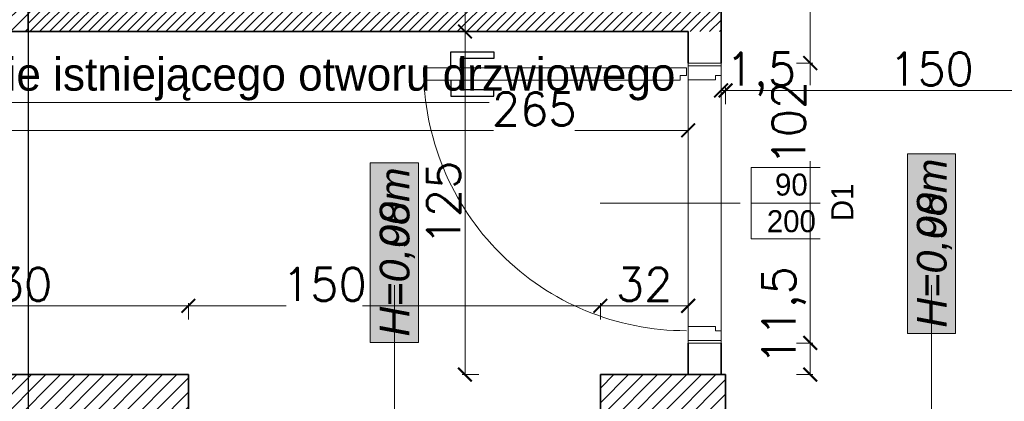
# Model space of a CAD drawing. Header units: millimetres. Extents: x -740 to 33545, y 5178 to 22494.
# Tile 131 of 250: x 10526 to 10885, y 9773 to 9912. Entities that reach past the tile are written whole.
import ezdxf
from ezdxf.lldxf.tags import DXFTag

# ---------------------------------------------------------------- set-up
doc = ezdxf.new("R2010")
doc.units = ezdxf.units.MM
doc.header["$MEASUREMENT"] = 0
doc.layers.get('Defpoints').update_dxf_attribs({"color": 252})
for name, color, linetype, lineweight in [('A_istniejÄ…ce Ĺ›ciany', 252, 'Continuous', 35), ('A_l.przerywana', 252, 'ICAD_ISO03W100', 9), ('A_opisy', 252, 'Continuous', 15), ('A_projektowane sciany', 252, 'Continuous', 35), ('A_Ĺ›ciany projektowane', 252, 'Continuous', 35), ('l.przerywana', 252, 'ICAD_ISO03W100', 5), ('l.wypeĹ‚nien', 252, 'Continuous', 5), ('wymiarowanie', 252, 'Continuous', 9)]:
    doc.layers.add(name, color=color, linetype=linetype, lineweight=lineweight)
doc.layers.add('stolarka', color=252, linetype='Continuous')
doc.layers.add('tabelki opis', color=252, linetype='Continuous')
doc.styles.add('ARIALL', font='GOTHIC.TTF', dxfattribs={"height": 40})
doc.styles.add('ROMANS', font='romans')
doc.styles.add('styl2', font='simplex.shx')
tags = doc.linetypes.add('ICAD_ISO03W100', pattern=[30, 12, -18]).pattern_tags.tags
tags[6:7] = [DXFTag(74, 4), DXFTag(75, 0), DXFTag(340, '0'), DXFTag(46, 1.0), DXFTag(50, 0.0), DXFTag(44, 0.0), DXFTag(45, 0.0)]
tags[4:5] = [DXFTag(74, 4), DXFTag(75, 0), DXFTag(340, '0'), DXFTag(46, 1.0), DXFTag(50, 0.0), DXFTag(44, 0.0), DXFTag(45, 0.0)]
doc.dimstyles.new('Skala 1-50', dxfattribs={"dimtxt": 12, "dimasz": 5, "dimexe": 1, "dimexo": 1, "dimgap": 1.5, "dimtad": 1, "dimdec": 1, "dimrnd": 0.5, "dimtxsty": 'styl2', "dimblk": 'ARCHTICK', "dimcen": 5, "dimadec": 0, "dimazin": 0, "dimtfac": 1, "dimtdec": 1, "dimtmove": 1, "dimatfit": 3, "dimldrblk": 'ARCHTICK', "dimfxl": 0, "dimlwd": -1, "dimlwe": -1, "dimarcsym": 0})

# ---------------------------------------------------------------- blocks, each defined once
blk = doc.blocks.new('_ArchTick')
at = {"color": 0, "linetype": 'ByBlock', "const_width": 0.15}
blk.add_lwpolyline([(-0.5, -0.5), (0.5, 0.5)], dxfattribs=at)
blk = doc.blocks.new('*D2215')
at = {"layer": 'Defpoints', "color": 0}
for p in [(10709.27, 9919.76), (10688.43, 9907.76), (10699.42, 9907.76)]:
    blk.add_point(p, dxfattribs=at)
at = {"layer": 'wymiarowanie', "color": 0}
for p, q in [((10693.43, 9919.76), (10687.43, 9919.76)), ((10688.43, 9919.76), (10688.43, 9907.76)), ((10693.43, 9907.76), (10687.43, 9907.76))]:
    blk.add_line(p, q, dxfattribs=at)
at = {"layer": 'wymiarowanie', "color": 0, "xscale": 5, "yscale": 5, "zscale": 5}
for p, rotation in [((10688.43, 9919.76), 90), ((10688.43, 9907.76), 270)]:
    blk.add_blockref('_ArchTick', p, dxfattribs=dict(at, rotation=rotation))
at = {"layer": 'wymiarowanie', "color": 0, "insert": (10680.78, 9933.67), "char_height": 12, "attachment_point": 5, "rotation": 90, "style": 'styl2'}
blk.add_mtext('12', dxfattribs=at)
blk = doc.blocks.new('*D2216')
at = {"layer": 'Defpoints', "color": 0}
for p in [(10699.42, 9907.76), (10688.43, 9782.76), (10703.32, 9782.76)]:
    blk.add_point(p, dxfattribs=at)
at = {"layer": 'wymiarowanie', "color": 0}
for p, q in [((10693.43, 9907.76), (10687.43, 9907.76)), ((10688.43, 9907.76), (10688.43, 9782.76)), ((10693.43, 9782.76), (10687.43, 9782.76))]:
    blk.add_line(p, q, dxfattribs=at)
at = {"layer": 'wymiarowanie', "color": 0, "xscale": 5, "yscale": 5, "zscale": 5}
for p, rotation in [((10688.43, 9907.76), 90), ((10688.43, 9782.76), 270)]:
    blk.add_blockref('_ArchTick', p, dxfattribs=dict(at, rotation=rotation))
at = {"layer": 'wymiarowanie', "color": 0, "insert": (10680.63, 9845.26), "char_height": 12, "attachment_point": 5, "rotation": 90, "style": 'styl2'}
blk.add_mtext('125', dxfattribs=at)
blk = doc.blocks.new('*D2480')
at = {"layer": 'Defpoints', "color": 0}
for p in [(10504.8, 9907.76), (10769.66, 9907.76), (10769.66, 9871.75)]:
    blk.add_point(p, dxfattribs=at)
at = {"layer": 'wymiarowanie', "color": 0}
for p, q in [((10504.8, 9876.75), (10504.8, 9870.75)), ((10769.66, 9876.75), (10769.66, 9870.75)), ((10504.8, 9871.75), (10698.86, 9871.75)), ((10769.66, 9871.75), (10728.38, 9871.75))]:
    blk.add_line(p, q, dxfattribs=at)
at = {"layer": 'wymiarowanie', "color": 0, "xscale": 5, "yscale": 5, "zscale": 5, "rotation": 180}
blk.add_blockref('_ArchTick', (10504.8, 9871.75), dxfattribs=at)
at = {"layer": 'wymiarowanie', "color": 0, "xscale": 5, "yscale": 5, "zscale": 5}
blk.add_blockref('_ArchTick', (10769.66, 9871.75), dxfattribs=at)
at = {"layer": 'wymiarowanie', "color": 0, "insert": (10713.62, 9879.55), "char_height": 12, "attachment_point": 5, "style": 'styl2'}
blk.add_mtext('265', dxfattribs=at)
blk = doc.blocks.new('*D2658')
at = {"layer": 'Defpoints', "color": 0}
for p in [(10587.7, 9807.81), (10457.77, 9782.76), (10587.7, 9782.76)]:
    blk.add_point(p, dxfattribs=at)
at = {"layer": 'wymiarowanie', "color": 0}
for p, q in [((10457.77, 9802.81), (10457.77, 9808.81)), ((10587.7, 9802.81), (10587.7, 9808.81)), ((10457.77, 9807.81), (10587.7, 9807.81))]:
    blk.add_line(p, q, dxfattribs=at)
at = {"layer": 'wymiarowanie', "color": 0, "xscale": 5, "yscale": 5, "zscale": 5, "rotation": 180}
blk.add_blockref('_ArchTick', (10457.77, 9807.81), dxfattribs=at)
at = {"layer": 'wymiarowanie', "color": 0, "xscale": 5, "yscale": 5, "zscale": 5}
blk.add_blockref('_ArchTick', (10587.7, 9807.81), dxfattribs=at)
at = {"layer": 'wymiarowanie', "color": 0, "insert": (10522.73, 9815.61), "char_height": 12, "attachment_point": 5, "style": 'styl2'}
blk.add_mtext('130', dxfattribs=at)
blk = doc.blocks.new('*D2659')
at = {"layer": 'Defpoints', "color": 0}
for p in [(10737.7, 9807.81), (10587.7, 9782.76), (10737.7, 9782.76)]:
    blk.add_point(p, dxfattribs=at)
at = {"layer": 'wymiarowanie', "color": 0}
for p, q in [((10587.7, 9802.81), (10587.7, 9808.81)), ((10737.7, 9802.81), (10737.7, 9808.81)), ((10587.7, 9807.81), (10623.32, 9807.81)), ((10737.7, 9807.81), (10651.16, 9807.81))]:
    blk.add_line(p, q, dxfattribs=at)
at = {"layer": 'wymiarowanie', "color": 0, "xscale": 5, "yscale": 5, "zscale": 5, "rotation": 180}
blk.add_blockref('_ArchTick', (10587.7, 9807.81), dxfattribs=at)
at = {"layer": 'wymiarowanie', "color": 0, "xscale": 5, "yscale": 5, "zscale": 5}
blk.add_blockref('_ArchTick', (10737.7, 9807.81), dxfattribs=at)
at = {"layer": 'wymiarowanie', "color": 0, "insert": (10637.24, 9815.61), "char_height": 12, "attachment_point": 5, "style": 'styl2'}
blk.add_mtext('150', dxfattribs=at)
blk = doc.blocks.new('*D2660')
at = {"layer": 'Defpoints', "color": 0}
for p in [(10769.66, 9807.81), (10737.7, 9782.76), (10769.66, 9782.76)]:
    blk.add_point(p, dxfattribs=at)
at = {"layer": 'wymiarowanie', "color": 0}
for p, q in [((10737.7, 9802.81), (10737.7, 9808.81)), ((10769.66, 9802.81), (10769.66, 9808.81)), ((10737.7, 9807.81), (10769.66, 9807.81))]:
    blk.add_line(p, q, dxfattribs=at)
at = {"layer": 'wymiarowanie', "color": 0, "xscale": 5, "yscale": 5, "zscale": 5, "rotation": 180}
blk.add_blockref('_ArchTick', (10737.7, 9807.81), dxfattribs=at)
at = {"layer": 'wymiarowanie', "color": 0, "xscale": 5, "yscale": 5, "zscale": 5}
blk.add_blockref('_ArchTick', (10769.66, 9807.81), dxfattribs=at)
at = {"layer": 'wymiarowanie', "color": 0, "insert": (10753.68, 9815.61), "char_height": 12, "attachment_point": 5, "style": 'styl2'}
blk.add_mtext('32', dxfattribs=at)
blk = doc.blocks.new('*D2773')
at = {"layer": 'Defpoints', "color": 0}
for p in [(10756.11, 9794.26), (10814.13, 9794.26), (10756.11, 9782.76)]:
    blk.add_point(p, dxfattribs=at)
at = {"layer": 'wymiarowanie', "color": 0}
for p, q in [((10809.13, 9794.26), (10815.13, 9794.26)), ((10814.13, 9782.76), (10814.13, 9794.26)), ((10809.13, 9782.76), (10815.13, 9782.76))]:
    blk.add_line(p, q, dxfattribs=at)
at = {"layer": 'wymiarowanie', "color": 0, "xscale": 5, "yscale": 5, "zscale": 5}
for p, rotation in [((10814.13, 9794.26), 90), ((10814.13, 9782.76), 270)]:
    blk.add_blockref('_ArchTick', p, dxfattribs=dict(at, rotation=rotation))
at = {"layer": 'wymiarowanie', "color": 0, "insert": (10804.54, 9804.28), "char_height": 12, "attachment_point": 5, "rotation": 90, "style": 'styl2'}
blk.add_mtext('11,5', dxfattribs=at)
blk = doc.blocks.new('*D2774')
at = {"layer": 'Defpoints', "color": 0}
for p in [(10756.11, 9896.26), (10814.13, 9896.26), (10756.11, 9794.26)]:
    blk.add_point(p, dxfattribs=at)
at = {"layer": 'wymiarowanie', "color": 0}
for p, q in [((10809.13, 9896.26), (10815.13, 9896.26)), ((10814.13, 9896.26), (10814.13, 9888.26)), ((10814.13, 9794.26), (10814.13, 9860.5)), ((10809.13, 9794.26), (10815.13, 9794.26))]:
    blk.add_line(p, q, dxfattribs=at)
at = {"layer": 'wymiarowanie', "color": 0, "xscale": 5, "yscale": 5, "zscale": 5}
for p, rotation in [((10814.13, 9896.26), 90), ((10814.13, 9794.26), 270)]:
    blk.add_blockref('_ArchTick', p, dxfattribs=dict(at, rotation=rotation))
at = {"layer": 'wymiarowanie', "color": 0, "insert": (10806.33, 9874.38), "char_height": 12, "attachment_point": 5, "rotation": 90, "style": 'styl2'}
blk.add_mtext('102', dxfattribs=at)
blk = doc.blocks.new('*D2775')
at = {"layer": 'Defpoints', "color": 0}
for p in [(10756.11, 10140.34), (10814.13, 10140.34), (10756.11, 9896.26)]:
    blk.add_point(p, dxfattribs=at)
at = {"layer": 'wymiarowanie', "color": 0}
for p, q in [((10809.13, 10140.34), (10815.13, 10140.34)), ((10814.13, 9896.26), (10814.13, 10140.34)), ((10809.13, 9896.26), (10815.13, 9896.26))]:
    blk.add_line(p, q, dxfattribs=at)
at = {"layer": 'wymiarowanie', "color": 0, "xscale": 5, "yscale": 5, "zscale": 5}
for p, rotation in [((10814.13, 10140.34), 90), ((10814.13, 9896.26), 270)]:
    blk.add_blockref('_ArchTick', p, dxfattribs=dict(at, rotation=rotation))
at = {"layer": 'wymiarowanie', "color": 0, "insert": (10806.48, 10018.3), "char_height": 12, "attachment_point": 5, "rotation": 90, "style": 'styl2'}
blk.add_mtext('244', dxfattribs=at)
blk = doc.blocks.new('*D2778')
at = {"layer": 'Defpoints', "color": 0}
for p in [(10783.28, 9886.31), (10781.66, 9782.76), (10783.28, 9782.76)]:
    blk.add_point(p, dxfattribs=at)
at = {"layer": 'wymiarowanie', "color": 0}
for p, q in [((10781.66, 9881.31), (10781.66, 9887.31)), ((10781.66, 9886.31), (10783.28, 9886.31)), ((10783.28, 9881.31), (10783.28, 9887.31))]:
    blk.add_line(p, q, dxfattribs=at)
at = {"layer": 'wymiarowanie', "color": 0, "xscale": 5, "yscale": 5, "zscale": 5}
blk.add_blockref('_ArchTick', (10781.66, 9886.31), dxfattribs=at)
at = {"layer": 'wymiarowanie', "color": 0, "xscale": 5, "yscale": 5, "zscale": 5, "rotation": 180}
blk.add_blockref('_ArchTick', (10783.28, 9886.31), dxfattribs=at)
at = {"layer": 'wymiarowanie', "color": 0, "insert": (10796.17, 9892.24), "char_height": 12, "attachment_point": 5, "style": 'styl2'}
blk.add_mtext('1,5', dxfattribs=at)
blk = doc.blocks.new('*D2779')
at = {"layer": 'Defpoints', "color": 0}
for p in [(10933.28, 9886.31), (10783.28, 9782.76), (10933.28, 9782.76)]:
    blk.add_point(p, dxfattribs=at)
at = {"layer": 'wymiarowanie', "color": 0}
for p, q in [((10783.28, 9881.31), (10783.28, 9887.31)), ((10783.28, 9886.31), (10933.28, 9886.31)), ((10933.28, 9881.31), (10933.28, 9887.31))]:
    blk.add_line(p, q, dxfattribs=at)
at = {"layer": 'wymiarowanie', "color": 0, "xscale": 5, "yscale": 5, "zscale": 5, "rotation": 180}
blk.add_blockref('_ArchTick', (10783.28, 9886.31), dxfattribs=at)
at = {"layer": 'wymiarowanie', "color": 0, "xscale": 5, "yscale": 5, "zscale": 5}
blk.add_blockref('_ArchTick', (10933.28, 9886.31), dxfattribs=at)
at = {"layer": 'wymiarowanie', "color": 0, "insert": (10858.28, 9894.11), "char_height": 12, "attachment_point": 5, "style": 'styl2'}
blk.add_mtext('150', dxfattribs=at)

msp = doc.modelspace()

# ---------------------------------------------------------------- hatches: boundary and pattern name
at = {"layer": 'A_opisy', "ltscale": 0.3}
for points in [[(10849.52, 9797.7), (10849.52, 9863.16), (10867.05, 9863.16), (10867.05, 9797.7)], [(10849.52, 9797.7), (10849.52, 9863.16), (10867.05, 9863.16), (10867.05, 9797.7)], [(10849.52, 9797.7), (10849.52, 9863.16), (10867.05, 9863.16), (10867.05, 9797.7)], [(10849.52, 9797.7), (10849.52, 9863.16), (10867.05, 9863.16), (10867.05, 9797.7)], [(10653.94, 9794.49), (10653.94, 9859.95), (10671.47, 9859.95), (10671.47, 9794.49)], [(10653.94, 9794.49), (10653.94, 9859.95), (10671.47, 9859.95), (10671.47, 9794.49)], [(10653.94, 9794.49), (10653.94, 9859.95), (10671.47, 9859.95), (10671.47, 9794.49)], [(10653.94, 9794.49), (10653.94, 9859.95), (10671.47, 9859.95), (10671.47, 9794.49)]]:
    msp.add_hatch(color=256, dxfattribs=at).paths.add_polyline_path(points)
at = {"layer": 'l.wypeĹ‚nien'}
h = msp.add_hatch(dxfattribs=at)
h.set_pattern_fill('ANSI31', color=256, scale=30, style=0)
h.paths.add_polyline_path([(10179.68, 10402.52), (10279.59, 10402.52), (10279.59, 10396.52), (10273.59, 10396.52), (10273.59, 10123.69), (10279.59, 10126.48), (10279.59, 10017.29), (10316.23, 10017.29), (10316.23, 9992.74), (10279.59, 9992.74), (10279.59, 9927.76), (10254.19, 9927.76), (10254.19, 10359.34), (10179.68, 10359.34)])
h.paths.add_polyline_path([(10260.11, 10246.37), (10272.71, 10246.37), (10272.71, 10279.87), (10260.11, 10279.87)], flags=24)
h.paths.add_polyline_path([(10504.8, 10309.84), (10504.8, 10297.84), (10504.8, 10254.75), (10504.8, 10017.29), (10504.8, 9992.74), (10504.8, 9927.76), (10529.35, 9927.76), (10529.35, 10281.34), (10542.35, 10281.34), (10542.35, 10359.34), (10636.35, 10359.34), (10635.51, 10402.52), (10504.8, 10402.52), (10504.8, 10396.52)])
h.paths.add_polyline_path([(10504.8, 10396.52), (10510.8, 10396.52), (10510.8, 10309.84), (10504.8, 10309.84)], flags=16)
h.paths.add_polyline_path([(10504.8, 10392.52), (10504.8, 10309.84), (10510.8, 10309.84), (10510.8, 10396.52), (10504.8, 10396.52)], flags=0)
h.paths.add_polyline_path([(10515.95, 10326.34), (10515.95, 10347.34), (10530.35, 10347.34), (10530.35, 10326.34)], flags=16)
h.paths.add_polyline_path([(10515.95, 10347.34), (10515.95, 10326.34), (10530.35, 10326.34), (10530.35, 10347.34)], flags=0)
h.paths.add_polyline_path([(10515.95, 10297.84), (10515.95, 10293.34), (10530.35, 10293.34), (10530.35, 10314.34), (10515.95, 10314.34), (10515.95, 10309.84)], flags=16)
h.paths.add_polyline_path([(10515.95, 10297.84), (10515.95, 10309.84), (10515.95, 10314.34), (10530.35, 10314.34), (10530.35, 10293.34), (10515.95, 10293.34)], flags=0)
h.paths.add_polyline_path([(10504.8, 10254.75), (10504.8, 10297.84), (10510.8, 10297.84), (10510.8, 10254.75)], flags=16)
h.paths.add_polyline_path([(10510.8, 10254.75), (10510.8, 10297.84), (10504.8, 10297.84), (10504.8, 10259.75), (10504.8, 10254.75)], flags=0)
h.paths.add_polyline_path([(10504.8, 10297.84), (10510.8, 10297.84), (10510.8, 10309.84), (10504.8, 10309.84)], flags=16)
h.paths.add_polyline_path([(10504.8, 10309.84), (10510.8, 10309.84), (10510.8, 10297.84), (10504.8, 10297.84)], flags=0)
h.paths.add_polyline_path([(10510.8, 10309.84), (10515.95, 10309.84), (10515.95, 10297.84), (10510.8, 10297.84)], flags=16)
h.paths.add_polyline_path([(10510.84, 10326.02), (10523.45, 10326.02), (10523.45, 10359.52), (10510.84, 10359.52)], flags=8)
h.paths.add_polyline_path([(10510.84, 10326.02), (10523.45, 10326.02), (10523.45, 10359.52), (10510.84, 10359.52)], flags=8)
h.paths.add_polyline_path([(9506.72, 10359.34), (9506.72, 10402.52), (9858.19, 10402.52), (9858.19, 10359.34)])
h.paths.add_polyline_path([(10000.19, 10359.34), (10089.09, 10359.34), (10089.09, 10402.52), (10000.19, 10402.52)])
h.paths.add_polyline_path([(10273.59, 10123.69), (10273.59, 10396.52), (10279.59, 10396.52), (10279.59, 10359.34), (10279.59, 10126.48)])
h.paths.add_polyline_path([(10372.72, 9992.74), (10372.72, 10017.29), (10316.23, 10017.29), (10316.23, 9992.74)])
h.paths.add_polyline_path([(9858.19, 10359.34), (9858.19, 10402.52), (9878.19, 10402.52), (9878.19, 10359.34)])
h.paths.add_polyline_path([(10000.19, 10359.34), (10000.19, 10402.52), (9980.19, 10402.52), (9980.19, 10359.34)])
h.paths.add_polyline_path([(10279.59, 9907.76), (10279.59, 9927.76), (10254.19, 9927.76), (10254.19, 9907.76)])
h.paths.add_polyline_path([(10529.35, 9907.76), (10529.35, 9927.76), (10504.8, 9927.76), (10504.8, 9907.76)])
h.paths.add_polyline_path([(10494.8, 10017.29), (10494.8, 9992.74), (10504.8, 9992.74), (10504.8, 10017.29)])
h = msp.add_hatch(dxfattribs=at)
h.set_pattern_fill('ANSI31', color=256, scale=30, style=0)
h.paths.add_polyline_path([(10913.66, 10402.52), (10997.39, 10402.52), (11117.42, 10402.52), (11176.61, 10402.52), (11176.61, 10401.46), (11164.43, 10401.46), (11164.43, 10399.14), (11180.1, 10399.14), (11180.1, 10402.52), (11291.35, 10402.52), (11291.35, 10359.34), (11212.91, 10359.34), (11212.91, 10281.34), (11174.51, 10281.34), (11174.51, 10359.34), (11117.42, 10359.34), (10913.66, 10359.34)])
h.paths.add_polyline_path([(11186.51, 10326.34), (11186.51, 10347.34), (11200.91, 10347.34), (11200.91, 10326.34)], flags=16)
h.paths.add_polyline_path([(11186.51, 10326.34), (11186.51, 10347.34), (11200.91, 10347.34), (11200.91, 10326.34)], flags=0)
h.paths.add_polyline_path([(11186.51, 10293.34), (11186.51, 10314.34), (11200.91, 10314.34), (11200.91, 10293.34)], flags=16)
h.paths.add_polyline_path([(11186.51, 10293.34), (11186.51, 10314.34), (11200.91, 10314.34), (11200.91, 10293.34)], flags=0)
h.paths.add_polyline_path([(11234.13, 9739.58), (11234.13, 9782.76), (11199.91, 9782.76), (11199.91, 9812.76), (11174.51, 9812.76), (11174.51, 9782.76), (11128.02, 9782.76), (11128.02, 9739.58)])
h.paths.add_polyline_path([(10477.77, 9782.76), (10504.8, 9782.76), (10504.8, 9762.76), (10529.35, 9762.99), (10529.35, 9782.76), (10587.7, 9782.76), (10587.7, 9739.58), (10477.77, 9739.58)])
h.paths.add_polyline_path([(10783.28, 9739.58), (10783.28, 9782.76), (10737.7, 9782.76), (10737.7, 9739.58)])
h.paths.add_polyline_path([(10978.02, 9739.58), (10978.02, 9782.76), (10933.28, 9782.76), (10933.28, 9739.58)])
h.paths.add_polyline_path([(10769.66, 10359.34), (10771.66, 10359.34), (10771.66, 10402.52), (10736.26, 10402.52), (10736.26, 10359.34)])
h.paths.add_polyline_path([(10457.77, 9739.58), (10457.77, 9782.76), (10477.77, 9782.76), (10477.77, 9739.58), (10470.93, 9739.58)])
h.paths.add_polyline_path([(10771.66, 10359.34), (10771.66, 10402.52), (10791.66, 10402.52), (10791.66, 10359.34)])
h.paths.add_polyline_path([(10913.66, 10359.34), (10913.66, 10402.52), (10893.66, 10402.52), (10893.66, 10359.34)])
h.paths.add_polyline_path([(10504.8, 9762.76), (10504.8, 9782.76), (10529.35, 9782.76), (10529.35, 9762.99)])
h = msp.add_hatch(dxfattribs=at)
h.set_pattern_fill('ANSI31', color=256, scale=20, style=0)
h.paths.add_polyline_path([(10529.35, 9907.76), (10529.35, 9919.76), (10649.35, 9919.76), (10729.35, 9919.76), (10769.66, 9919.76), (10769.66, 10140.34), (10781.66, 10140.34), (10781.66, 9907.76)])
h.paths.add_polyline_path([(10719.66, 10264.34), (10719.66, 10252.34), (10769.66, 10252.34), (10769.66, 10242.34), (10781.66, 10242.34), (10781.66, 10359.34), (10769.66, 10359.34), (10769.66, 10264.34)])

# ---------------------------------------------------------------- linework, layer by layer
at = {"layer": 'A_istniejÄ…ce Ĺ›ciany'}
for points in [[(10529.35, 9907.76), (10529.35, 10281.34)], [(10587.7, 9739.58), (10587.7, 9782.76)], [(10783.28, 9782.76), (10737.7, 9782.76)], [(10737.7, 9782.76), (10737.7, 9739.58)], [(10783.28, 9739.58), (10783.28, 9782.76)]]:
    msp.add_lwpolyline(points, dxfattribs=at)
at = {"layer": 'A_istniejÄ…ce Ĺ›ciany', "linetype": 'Continuous'}
msp.add_lwpolyline([(10587.7, 9782.76), (10504.8, 9782.76)], dxfattribs=at)
at = {"layer": 'A_l.przerywana', "ltscale": 0.3}
msp.add_lwpolyline([(10769.66, 9794.26), (10781.66, 9794.26), (10781.66, 9896.26), (10769.66, 9896.26)], close=True, dxfattribs=at)
at = {"layer": 'A_opisy'}
for p, q in [((10737.66, 9845.26), (10792.66, 9845.26)), ((10662.7, 9681.91), (10662.7, 9815.38)), ((10858.28, 9681.91), (10858.28, 9815.38))]:
    msp.add_line(p, q, dxfattribs=at)
at = {"layer": 'A_opisy', "ltscale": 0.3}
for points in [[(10849.52, 9797.7), (10849.52, 9863.16), (10867.05, 9863.16), (10867.05, 9797.7)], [(10849.52, 9797.7), (10849.52, 9863.16), (10867.05, 9863.16), (10867.05, 9797.7)], [(10849.52, 9797.7), (10849.52, 9863.16), (10867.05, 9863.16), (10867.05, 9797.7)], [(10849.52, 9797.7), (10849.52, 9863.16), (10867.05, 9863.16), (10867.05, 9797.7)], [(10653.94, 9794.49), (10653.94, 9859.95), (10671.47, 9859.95), (10671.47, 9794.49)], [(10653.94, 9794.49), (10653.94, 9859.95), (10671.47, 9859.95), (10671.47, 9794.49)], [(10653.94, 9794.49), (10653.94, 9859.95), (10671.47, 9859.95), (10671.47, 9794.49)], [(10653.94, 9794.49), (10653.94, 9859.95), (10671.47, 9859.95), (10671.47, 9794.49)]]:
    msp.add_lwpolyline(points, close=True, dxfattribs=at)
at = {"layer": 'A_projektowane sciany'}
for p, q in [((10781.66, 9896.26), (10781.66, 10140.34)), ((10769.66, 9896.26), (10769.66, 9907.76)), ((10769.66, 9896.26), (10769.66, 9907.76)), ((10769.66, 9782.76), (10769.66, 9794.26)), ((10769.66, 9782.76), (10769.66, 9794.26)), ((10781.66, 9782.76), (10781.66, 9794.26))]:
    msp.add_line(p, q, dxfattribs=at)
at = {"layer": 'A_Ĺ›ciany projektowane'}
msp.add_lwpolyline([(10504.8, 9907.76), (10769.66, 9907.76)], dxfattribs=at)
at = {"layer": 'l.przerywana', "lineweight": 30, "ltscale": 0.3}
msp.add_lwpolyline([(10504.8, 9927.76), (10529.35, 9927.76), (10529.35, 9762.99), (10504.8, 9762.76)], close=True, dxfattribs=at)
at = {"layer": 'stolarka'}
for points in [[(10683.23, 9894.51), (10683.23, 9900.31), (10698.9, 9900.31), (10698.9, 9897.99), (10686.71, 9897.99), (10686.71, 9894.51)], [(10683.23, 9889.99), (10683.23, 9884.19), (10698.9, 9884.19), (10698.9, 9886.51), (10686.71, 9886.51), (10686.71, 9889.99)]]:
    msp.add_lwpolyline(points, dxfattribs=at)
at = {"layer": 'stolarka', "lineweight": 9}
for points in [[(10779.68, 9890.21), (10779.68, 9891.73), (10781.66, 9891.73), (10781.66, 9895.26), (10769.66, 9895.26), (10769.66, 9890.21), (10779.68, 9890.21)], [(10769.08, 9891.73), (10769.08, 9894.51), (10673.32, 9894.51), (10673.33, 9893.01), (10674.48, 9892.83), (10674.48, 9889.99), (10766.78, 9889.99), (10766.78, 9891.73), (10769.08, 9891.73)], [(10779.68, 9800.26), (10779.68, 9798.75), (10781.66, 9798.75), (10781.66, 9795.21), (10769.66, 9795.21), (10769.66, 9800.26), (10779.68, 9800.26)]]:
    msp.add_lwpolyline(points, dxfattribs=at)
at = {"layer": 'stolarka', "linetype": 'ICAD_ISO03W100', "lineweight": 13, "ltscale": 0.3}
msp.add_arc((10769.08, 9894.51), 95.77, 179.9469, 269.9997, dxfattribs=at)
at = {"layer": 'wymiarowanie'}
msp.add_line((10433.57, 9881.87), (10697.23, 9881.87), dxfattribs=at)

# ---------------------------------------------------------------- texts
at = {"layer": 'A_opisy', "ltscale": 0.3, "char_height": 10.8, "width": 109.7533, "attachment_point": 1, "rotation": 90, "style": 'ARIALL'}
for s, insert in [('{\\fArial|b0|i1|c238|p34;H=0,00m}', (10852.97, 9799.82)), ('{\\fArial|b0|i1|c238|p34;H=0,98m}', (10852.97, 9799.82)), ('{\\fArial|b0|i1|c238|p34;H=0,00m}', (10657.39, 9796.6)), ('{\\fArial|b0|i1|c238|p34;H=0,98m}', (10657.39, 9796.6))]:
    msp.add_mtext(s, dxfattribs=dict(at, insert=insert))
at = {"layer": 'tabelki opis', "insert": (10293.28, 9856.4), "char_height": 10.24, "width": 164.736, "attachment_point": 1}
msp.add_mtext('\\pi42.59584;{\\fCentury Gothic|b0|i1|c238|p34;WIATROŁAP}', dxfattribs=at)
at = {"layer": 'wymiarowanie', "linetype": 'Continuous', "insert": (10765.03, 9898.22), "char_height": 12, "width": 327.6277, "attachment_point": 3, "style": 'ROMANS'}
msp.add_mtext('{\\fCentury Gothic|b0|i0|c238|p0;Poszerzenie istniejącego otworu }{\\fCentury Gothic|b0|i0|c238|p0;drzwiowego }', dxfattribs=at)

# ---------------------------------------------------------------- dimensions: what is measured, and where the dimension line sits
at = {"layer": 'wymiarowanie'}
for base, p1, p2, picture, middle in [((10814.13, 10140.34), (10756.11, 9896.26), (10756.11, 10140.34), '*D2775', (10806.48, 10018.3)), ((10688.43, 9782.76), (10699.42, 9907.76), (10703.32, 9782.76), '*D2216', (10680.63, 9845.26))]:
    dim = msp.add_linear_dim(base=base, p1=p1, p2=p2, angle=90, dimstyle='Skala 1-50', dxfattribs=at)
    dim.commit()
    dim.dimension.update_dxf_attribs({"geometry": picture, "text_midpoint": middle})
for base, p1, p2, picture, middle in [((10688.43, 9907.76), (10709.27, 9919.76), (10699.42, 9907.76), '*D2215', (10688.43, 9933.67)), ((10814.13, 9794.26), (10756.11, 9782.76), (10756.11, 9794.26), '*D2773', (10812.74, 9804.28))]:
    dim = msp.add_linear_dim(base=base, p1=p1, p2=p2, angle=90, dimstyle='Skala 1-50', dxfattribs=at)
    dim.commit()
    dim.dimension.update_dxf_attribs({"geometry": picture, "text_midpoint": middle, "dimtype": 160})
for base, p1, p2, picture, middle in [((10769.66, 9871.75), (10504.8, 9907.76), (10769.66, 9907.76), '*D2480', (10713.62, 9871.75)), ((10737.7, 9807.81), (10587.7, 9782.76), (10737.7, 9782.76), '*D2659', (10637.24, 9807.81))]:
    dim = msp.add_linear_dim(base=base, p1=p1, p2=p2, dimstyle='Skala 1-50', dxfattribs=at)
    dim.commit()
    dim.dimension.update_dxf_attribs({"geometry": picture, "text_midpoint": middle, "dimtype": 160})
for base, p1, p2, picture, middle in [((10587.7, 9807.81), (10457.77, 9782.76), (10587.7, 9782.76), '*D2658', (10522.73, 9815.61)), ((10769.66, 9807.81), (10737.7, 9782.76), (10769.66, 9782.76), '*D2660', (10753.68, 9815.61))]:
    dim = msp.add_linear_dim(base=base, p1=p1, p2=p2, dimstyle='Skala 1-50', dxfattribs=at)
    dim.commit()
    dim.dimension.update_dxf_attribs({"geometry": picture, "text_midpoint": middle})

# ---------------------------------------------------------------- next in the draw order: texts
at = {"layer": 'A_opisy', "ltscale": 0.3, "insert": (10805.66, 9845.26), "char_height": 8, "width": 26, "attachment_point": 5, "bg_fill": 2}
msp.add_mtext('\\pi3.19200;{\\fCentury Gothic|b0|i0|c238|p0;90}\\P{\\fCentury Gothic|b0|i0|c238|p0;200}', dxfattribs=at)

# ---------------------------------------------------------------- next in the draw order: linework, layer by layer
at = {"layer": 'A_opisy', "ltscale": 0.3}
for points in [[(10818.66, 9858.26), (10792.66, 9858.26), (10792.66, 9845.26), (10818.66, 9845.26)], [(10818.66, 9845.26), (10792.66, 9845.26), (10792.66, 9832.26), (10818.66, 9832.26)]]:
    msp.add_lwpolyline(points, close=True, dxfattribs=at)
at = {"layer": 'A_opisy', "lineweight": 30, "ltscale": 0.3}
msp.add_lwpolyline([(10818.66, 9832.26), (10818.66, 9858.26), (10831.66, 9858.26), (10831.66, 9832.26)], close=True, dxfattribs=at)

# ---------------------------------------------------------------- next in the draw order: dimensions: what is measured, and where the dimension line sits
at = {"layer": 'wymiarowanie'}
dim = msp.add_linear_dim(base=(10783.28, 9886.31), p1=(10781.66, 9782.76), p2=(10783.28, 9782.76), dimstyle='Skala 1-50', dxfattribs=at)
dim.commit()
dim.dimension.update_dxf_attribs({"geometry": '*D2778', "text_midpoint": (10796.17, 9884.04), "dimtype": 160})

# ---------------------------------------------------------------- next in the draw order: texts
at = {"layer": 'A_opisy', "ltscale": 0.3, "insert": (10825.78, 9845.52), "char_height": 8, "width": 26, "attachment_point": 5, "rotation": 90, "bg_fill": 2}
msp.add_mtext('{\\fCentury Gothic|b0|i0|c238|p0;D1}', dxfattribs=at)

# ---------------------------------------------------------------- next in the draw order: dimensions: what is measured, and where the dimension line sits
at = {"layer": 'wymiarowanie'}
dim = msp.add_linear_dim(base=(10933.28, 9886.31), p1=(10783.28, 9782.76), p2=(10933.28, 9782.76), dimstyle='Skala 1-50', dxfattribs=at)
dim.commit()
dim.dimension.update_dxf_attribs({"geometry": '*D2779', "text_midpoint": (10858.28, 9894.11)})
dim = msp.add_linear_dim(base=(10814.13, 9896.26), p1=(10756.11, 9794.26), p2=(10756.11, 9896.26), angle=90, dimstyle='Skala 1-50', dxfattribs=at)
dim.commit()
dim.dimension.update_dxf_attribs({"geometry": '*D2774', "text_midpoint": (10814.13, 9874.38), "dimtype": 160})

doc.saveas('drawing.dxf')
